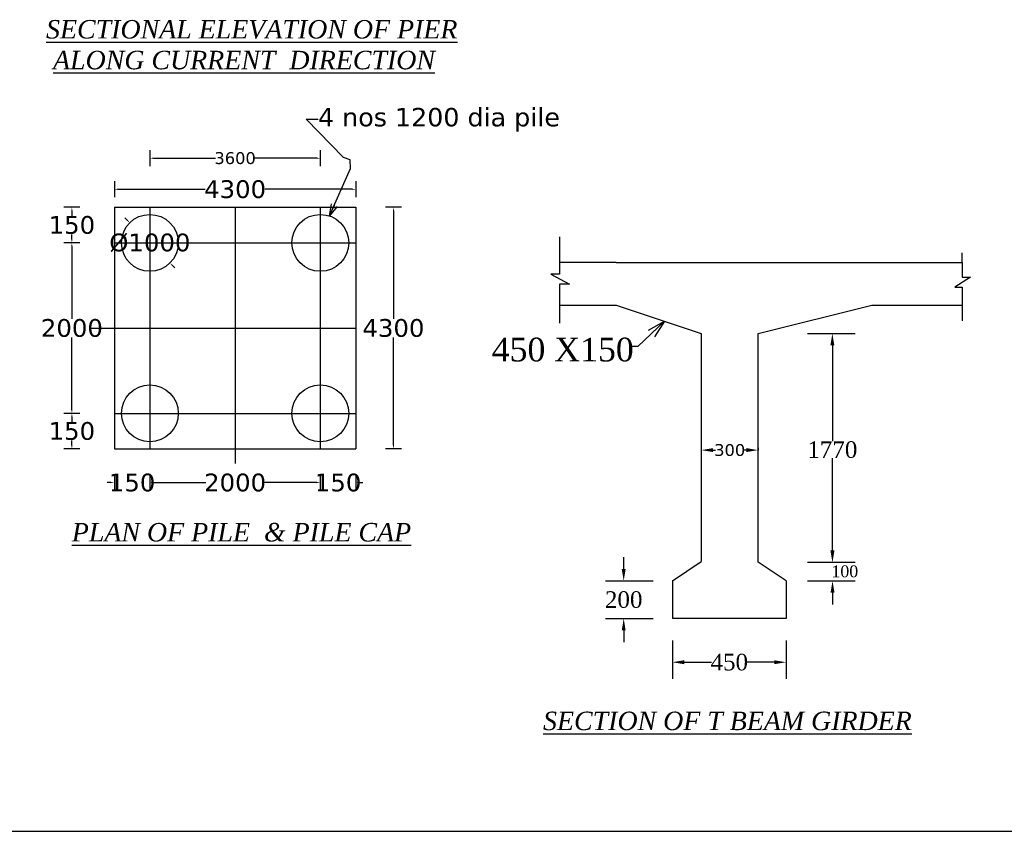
# Model space of a CAD drawing. Header units: millimetres. Extents: x -20950785 to 389010297, y -11535949 to 14056629.
# Tile 18 of 256: x 8053651 to 8095242, y -1027376 to -993106. Entities that reach past the tile are written whole.
import ezdxf

# ---------------------------------------------------------------- set-up
doc = ezdxf.new("R2010")
doc.units = ezdxf.units.MM
doc.header["$LTSCALE"] = 60
doc.header["$MEASUREMENT"] = 0
doc.dimstyles.get("Standard").update_dxf_attribs({"dimtxt": 400, "dimasz": 215, "dimexe": 0.18, "dimexo": 0.0625, "dimgap": 0.09, "dimtad": 0, "dimtih": 1, "dimtoh": 1, "dimdec": 0, "dimzin": 4, "dimdsep": 46, "dimtxsty": 'Standard', "dimblk": 'OPEN90', "dimcen": 0, "dimadec": 0, "dimazin": 1, "dimtfac": 1, "dimtdec": 0, "dimtix": 1, "dimtofl": 0, "dimtmove": 0, "dimatfit": 3, "dimldrblk": 'OPEN30', "dimfxl": 1, "dimtolj": 1, "dimtzin": 0, "dimarcsym": 0})

# ---------------------------------------------------------------- blocks, each defined once
blk = doc.blocks.new('*D200')
at = {"color": 0, "linetype": 'Continuous', "lineweight": -2, "transparency": 16777216}
for p, q in [((8055856, -1009728), (8055856, -1009728)), ((8055856, -1009878), (8055856, -1010088)), ((8055856, -1011078), (8055856, -1010869)), ((8055856, -1011228), (8055856, -1011228))]:
    blk.add_line(p, q, dxfattribs=at)
for points in [[(8055831, -1009878), (8055881, -1009878), (8055856, -1009728)], [(8055831, -1011078), (8055881, -1011078), (8055856, -1011228)]]:
    blk.add_solid(points, dxfattribs=at)
at = {"layer": 'Defpoints', "color": 0, "linetype": 'Continuous', "lineweight": -2, "transparency": 16777216}
for p in [(8055856, -1009728), (8055856, -1009728), (8055856, -1011228)]:
    blk.add_point(p, dxfattribs=at)
at = {"color": 0, "linetype": 'Continuous', "transparency": 16777216, "insert": (8055856, -1010478), "char_height": 500, "attachment_point": 5}
blk.add_mtext('\\A1;{\\fVerdana|b0|i0|c0|p34;\\H1.5x;150}', dxfattribs=at)
blk = doc.blocks.new('*D143')
at = {"color": 0, "linetype": 'Continuous', "lineweight": -2, "transparency": 16777216}
for p, q in [((8055856, -1001028), (8055856, -1001028)), ((8055856, -1001178), (8055856, -1001388)), ((8055856, -1002378), (8055856, -1002169)), ((8055856, -1002528), (8055856, -1002528))]:
    blk.add_line(p, q, dxfattribs=at)
for points in [[(8055831, -1001178), (8055881, -1001178), (8055856, -1001028)], [(8055831, -1002378), (8055881, -1002378), (8055856, -1002528)]]:
    blk.add_solid(points, dxfattribs=at)
at = {"layer": 'Defpoints', "color": 0, "linetype": 'Continuous', "lineweight": -2, "transparency": 16777216}
for p in [(8055856, -1001028), (8055856, -1002528), (8055856, -1002528)]:
    blk.add_point(p, dxfattribs=at)
at = {"color": 0, "linetype": 'Continuous', "transparency": 16777216, "insert": (8055856, -1001778), "char_height": 500, "attachment_point": 5}
blk.add_mtext('\\A1;{\\fVerdana|b0|i0|c0|p34;\\H1.5x;150}', dxfattribs=at)
blk = doc.blocks.new('*D144')
at = {"color": 0, "linetype": 'Continuous', "lineweight": -2, "transparency": 16777216}
for p, q in [((8055856, -1002528), (8055855, -1002528)), ((8055856, -1002678), (8055856, -1005738)), ((8055856, -1009578), (8055856, -1006519)), ((8055856, -1009728), (8055855, -1009728))]:
    blk.add_line(p, q, dxfattribs=at)
for points in [[(8055831, -1002678), (8055881, -1002678), (8055856, -1002528)], [(8055831, -1009578), (8055881, -1009578), (8055856, -1009728)]]:
    blk.add_solid(points, dxfattribs=at)
at = {"layer": 'Defpoints', "color": 0, "linetype": 'Continuous', "lineweight": -2, "transparency": 16777216}
for p in [(8055856, -1002528), (8055856, -1009728), (8055856, -1009728)]:
    blk.add_point(p, dxfattribs=at)
at = {"color": 0, "linetype": 'Continuous', "transparency": 16777216, "insert": (8055856, -1006128), "char_height": 500, "attachment_point": 5}
blk.add_mtext('\\A1;{\\fVerdana|b0|i0|c0|p34;\\H1.5x;2000}', dxfattribs=at)
blk = doc.blocks.new('*D145')
at = {"color": 0, "linetype": 'Continuous', "lineweight": -2, "transparency": 16777216}
for p, q in [((8058196, -1001574), (8058090, -1001468)), ((8058302, -1001680), (8058302, -1001680)), ((8059999, -1003377), (8059999, -1003377)), ((8060105, -1003483), (8060211, -1003589))]:
    blk.add_line(p, q, dxfattribs=at)
for points in [[(8058213, -1001556), (8058178, -1001591), (8058302, -1001680)], [(8060123, -1003465), (8060087, -1003501), (8059999, -1003377)]]:
    blk.add_solid(points, dxfattribs=at)
at = {"layer": 'Defpoints', "color": 0, "linetype": 'Continuous', "lineweight": -2, "transparency": 16777216}
for p in [(8058302, -1001680), (8059999, -1003377), (8059999, -1003377)]:
    blk.add_point(p, dxfattribs=at)
at = {"color": 0, "linetype": 'Continuous', "transparency": 16777216, "insert": (8059150, -1002528), "char_height": 500, "attachment_point": 5}
blk.add_mtext('\\A1;{\\fVerdana|b0|i0|c0|p34;\\H1.5x;%%C1000}', dxfattribs=at)
blk = doc.blocks.new('*D201')
at = {"color": 0, "linetype": 'Continuous', "lineweight": -2, "transparency": 16777216}
for p, q in [((8066200, -1012653), (8066050, -1012653)), ((8066350, -1012653), (8066350, -1012653)), ((8067850, -1012653), (8067850, -1012653)), ((8068000, -1012653), (8068150, -1012653))]:
    blk.add_line(p, q, dxfattribs=at)
for points in [[(8066200, -1012628), (8066200, -1012678), (8066350, -1012653)], [(8068000, -1012628), (8068000, -1012678), (8067850, -1012653)]]:
    blk.add_solid(points, dxfattribs=at)
at = {"layer": 'Defpoints', "color": 0, "linetype": 'Continuous', "lineweight": -2, "transparency": 16777216}
for p in [(8066350, -1012653), (8066350, -1012653), (8067850, -1012653)]:
    blk.add_point(p, dxfattribs=at)
at = {"color": 0, "linetype": 'Continuous', "transparency": 16777216, "insert": (8067100, -1012653), "char_height": 500, "attachment_point": 5}
blk.add_mtext('\\A1;{\\fVerdana|b0|i0|c0|p34;\\H1.5x;150}', dxfattribs=at)
blk = doc.blocks.new('*D146')
at = {"color": 0, "linetype": 'Continuous', "lineweight": -2, "transparency": 16777216}
for p, q in [((8057500, -1012653), (8057350, -1012653)), ((8057650, -1012653), (8057650, -1012653)), ((8059150, -1012653), (8059150, -1012653)), ((8059300, -1012653), (8059450, -1012653))]:
    blk.add_line(p, q, dxfattribs=at)
for points in [[(8057500, -1012628), (8057500, -1012678), (8057650, -1012653)], [(8059300, -1012628), (8059300, -1012678), (8059150, -1012653)]]:
    blk.add_solid(points, dxfattribs=at)
at = {"layer": 'Defpoints', "color": 0, "linetype": 'Continuous', "lineweight": -2, "transparency": 16777216}
for p in [(8057650, -1012653), (8059150, -1012653), (8059150, -1012653)]:
    blk.add_point(p, dxfattribs=at)
at = {"color": 0, "linetype": 'Continuous', "transparency": 16777216, "insert": (8058400, -1012653), "char_height": 500, "attachment_point": 5}
blk.add_mtext('\\A1;{\\fVerdana|b0|i0|c0|p34;\\H1.5x;150}', dxfattribs=at)
blk = doc.blocks.new('*D147')
at = {"color": 0, "linetype": 'Continuous', "lineweight": -2, "transparency": 16777216}
for p, q in [((8059150, -1012653), (8059150, -1012653)), ((8059300, -1012653), (8061513, -1012653)), ((8066200, -1012653), (8063987, -1012653)), ((8066350, -1012653), (8066350, -1012653))]:
    blk.add_line(p, q, dxfattribs=at)
for points in [[(8059300, -1012628), (8059300, -1012678), (8059150, -1012653)], [(8066200, -1012628), (8066200, -1012678), (8066350, -1012653)]]:
    blk.add_solid(points, dxfattribs=at)
at = {"layer": 'Defpoints', "color": 0, "linetype": 'Continuous', "lineweight": -2, "transparency": 16777216}
for p in [(8059150, -1012653), (8066350, -1012653), (8066350, -1012653)]:
    blk.add_point(p, dxfattribs=at)
at = {"color": 0, "linetype": 'Continuous', "transparency": 16777216, "insert": (8062750, -1012653), "char_height": 500, "attachment_point": 5}
blk.add_mtext('\\A1;{\\fVerdana|b0|i0|c0|p34;\\H1.5x;2000}', dxfattribs=at)
blk = doc.blocks.new('*D202')
at = {"color": 0, "linetype": 'Continuous', "lineweight": -2, "transparency": 16777216}
for p, q in [((8057650, -1000267), (8057650, -1000267)), ((8057800, -1000267), (8061492, -1000267)), ((8067700, -1000267), (8064009, -1000267)), ((8067850, -1000267), (8067850, -1000267))]:
    blk.add_line(p, q, dxfattribs=at)
for points in [[(8057800, -1000242), (8057800, -1000292), (8057650, -1000267)], [(8067700, -1000242), (8067700, -1000292), (8067850, -1000267)]]:
    blk.add_solid(points, dxfattribs=at)
at = {"layer": 'Defpoints', "color": 0, "linetype": 'Continuous', "lineweight": -2, "transparency": 16777216}
for p in [(8057650, -1000267), (8067850, -1000267), (8067850, -1000267)]:
    blk.add_point(p, dxfattribs=at)
at = {"color": 0, "linetype": 'Continuous', "transparency": 16777216, "insert": (8062750, -1000267), "char_height": 500, "attachment_point": 5}
blk.add_mtext('\\A1;{\\fVerdana|b0|i0|c0|p34;\\H1.5x;4300}', dxfattribs=at)
blk = doc.blocks.new('*D203')
at = {"color": 0, "linetype": 'Continuous', "lineweight": -2, "transparency": 16777216}
for p, q in [((8069439, -1001028), (8069439, -1001028)), ((8069439, -1001178), (8069439, -1005738)), ((8069439, -1011078), (8069439, -1006519)), ((8069439, -1011228), (8069439, -1011228))]:
    blk.add_line(p, q, dxfattribs=at)
for points in [[(8069414, -1001178), (8069464, -1001178), (8069439, -1001028)], [(8069414, -1011078), (8069464, -1011078), (8069439, -1011228)]]:
    blk.add_solid(points, dxfattribs=at)
at = {"layer": 'Defpoints', "color": 0, "linetype": 'Continuous', "lineweight": -2, "transparency": 16777216}
for p in [(8069439, -1001028), (8069439, -1011228), (8069439, -1011228)]:
    blk.add_point(p, dxfattribs=at)
at = {"color": 0, "linetype": 'Continuous', "transparency": 16777216, "insert": (8069439, -1006128), "char_height": 500, "attachment_point": 5}
blk.add_mtext('\\A1;{\\fVerdana|b0|i0|c0|p34;\\H1.5x;4300}', dxfattribs=at)
blk = doc.blocks.new('*D166')
at = {"color": 0, "linetype": 'Continuous', "lineweight": -2, "transparency": 16777216}
for p, q in [((8059150, -998954), (8059150, -998954)), ((8059300, -998954), (8061926, -998954)), ((8066200, -998954), (8063574, -998954)), ((8066350, -998954), (8066350, -998954))]:
    blk.add_line(p, q, dxfattribs=at)
for points in [[(8059300, -998929), (8059300, -998979), (8059150, -998954)], [(8066200, -998929), (8066200, -998979), (8066350, -998954)]]:
    blk.add_solid(points, dxfattribs=at)
at = {"layer": 'Defpoints', "color": 0, "linetype": 'Continuous', "lineweight": -2, "transparency": 16777216}
for p in [(8059150, -998954), (8066350, -998954), (8066350, -998954)]:
    blk.add_point(p, dxfattribs=at)
at = {"color": 0, "linetype": 'Continuous', "transparency": 16777216, "insert": (8062750, -998954), "char_height": 500, "attachment_point": 5}
blk.add_mtext('\\A1;{\\fVerdana|b0|i0|c0|p34;3600}', dxfattribs=at)
blk = doc.blocks.new('*D190')
at = {"color": 0, "linetype": 'ByBlock', "lineweight": -2, "ltscale": 2, "transparency": 16777216}
for p, q in [((8081225, -1020236), (8081225, -1020236)), ((8081725, -1020236), (8082876, -1020236)), ((8085525, -1020236), (8084374, -1020236)), ((8086025, -1020236), (8086025, -1020236))]:
    blk.add_line(p, q, dxfattribs=at)
for points in [[(8081725, -1020153), (8081725, -1020320), (8081225, -1020236)], [(8085525, -1020153), (8085525, -1020320), (8086025, -1020236)]]:
    blk.add_solid(points, dxfattribs=at)
at = {"layer": 'Defpoints', "color": 0, "linetype": 'ByBlock', "lineweight": -2, "ltscale": 2, "transparency": 16777216}
for p in [(8081225, -1020236), (8086025, -1020236), (8086025, -1020236)]:
    blk.add_point(p, dxfattribs=at)
at = {"color": 0, "linetype": 'ByBlock', "lineweight": -2, "ltscale": 2, "transparency": 16777216, "insert": (8083625, -1020236), "char_height": 500, "attachment_point": 5}
blk.add_mtext('\\A1;{\\fTimes New Roman|b0|i0|c0|p18;\\H1.4x;450}', dxfattribs=at)
blk = doc.blocks.new('*D191')
at = {"color": 0, "linetype": 'ByBlock', "lineweight": -2, "ltscale": 2, "transparency": 16777216}
for p, q in [((8079165, -1016296), (8079165, -1015796)), ((8079165, -1016796), (8079165, -1016796)), ((8079165, -1018396), (8079165, -1018396)), ((8079165, -1018896), (8079165, -1019396))]:
    blk.add_line(p, q, dxfattribs=at)
for points in [[(8079082, -1016296), (8079248, -1016296), (8079165, -1016796)], [(8079082, -1018896), (8079248, -1018896), (8079165, -1018396)]]:
    blk.add_solid(points, dxfattribs=at)
at = {"layer": 'Defpoints', "color": 0, "linetype": 'ByBlock', "lineweight": -2, "ltscale": 2, "transparency": 16777216}
for p in [(8079165, -1016796), (8079165, -1016796), (8079165, -1018396)]:
    blk.add_point(p, dxfattribs=at)
at = {"color": 0, "linetype": 'ByBlock', "lineweight": -2, "ltscale": 2, "transparency": 16777216, "insert": (8079165, -1017596), "char_height": 500, "attachment_point": 5}
blk.add_mtext('\\A1;{\\fTimes New Roman|b0|i0|c0|p18;\\H1.4x;\\C256;200}', dxfattribs=at)
blk = doc.blocks.new('*D192')
at = {"color": 0, "linetype": 'ByBlock', "lineweight": -2, "ltscale": 2, "transparency": 16777216}
for p, q in [((8087986, -1015508), (8087986, -1015008)), ((8087986, -1016008), (8087986, -1016008)), ((8087053, -1016796), (8087986, -1016796)), ((8087986, -1017296), (8087986, -1017796))]:
    blk.add_line(p, q, dxfattribs=at)
for points in [[(8087903, -1015508), (8088069, -1015508), (8087986, -1016008)], [(8087903, -1017296), (8088069, -1017296), (8087986, -1016796)]]:
    blk.add_solid(points, dxfattribs=at)
at = {"layer": 'Defpoints', "color": 0, "linetype": 'ByBlock', "lineweight": -2, "ltscale": 2, "transparency": 16777216}
for p in [(8087986, -1016008), (8087986, -1016008), (8087053, -1016796)]:
    blk.add_point(p, dxfattribs=at)
at = {"color": 0, "linetype": 'ByBlock', "lineweight": -2, "ltscale": 2, "transparency": 16777216, "insert": (8087986, -1016402), "char_height": 500, "attachment_point": 5}
blk.add_mtext('\\A1;{\\fTimes New Roman|b0|i0|c0|p18;\\H0.5x;\\C256;           \\H2x;100}', dxfattribs=at)
blk = doc.blocks.new('*D193')
at = {"color": 0, "linetype": 'ByBlock', "lineweight": -2, "ltscale": 2, "transparency": 16777216}
for p, q in [((8087979, -1006356), (8087978, -1006356)), ((8087979, -1006856), (8087979, -1010906)), ((8087979, -1015508), (8087979, -1011621)), ((8087979, -1016008), (8087978, -1016008))]:
    blk.add_line(p, q, dxfattribs=at)
for points in [[(8087895, -1006856), (8088062, -1006856), (8087979, -1006356)], [(8087895, -1015508), (8088062, -1015508), (8087979, -1016008)]]:
    blk.add_solid(points, dxfattribs=at)
at = {"layer": 'Defpoints', "color": 0, "linetype": 'ByBlock', "lineweight": -2, "ltscale": 2, "transparency": 16777216}
for p in [(8087979, -1006356), (8087979, -1006356), (8087979, -1016008)]:
    blk.add_point(p, dxfattribs=at)
at = {"color": 0, "linetype": 'ByBlock', "lineweight": -2, "ltscale": 2, "transparency": 16777216, "insert": (8087979, -1011263), "char_height": 500, "attachment_point": 5}
blk.add_mtext('\\A1;{\\fTimes New Roman|b0|i0|c0|p18;\\H1.4x;\\C256;1770}', dxfattribs=at)
blk = doc.blocks.new('*D211')
at = {"color": 0, "linetype": 'ByBlock', "lineweight": -2, "ltscale": 2, "transparency": 16777216}
for p, q in [((8082443, -1011170), (8082443, -1011280)), ((8082943, -1011280), (8083037, -1011280)), ((8084343, -1011280), (8084248, -1011280)), ((8084843, -1011182), (8084843, -1011280))]:
    blk.add_line(p, q, dxfattribs=at)
for points in [[(8082943, -1011196), (8082943, -1011363), (8082443, -1011280)], [(8084343, -1011196), (8084343, -1011363), (8084843, -1011280)]]:
    blk.add_solid(points, dxfattribs=at)
at = {"layer": 'Defpoints', "color": 0, "linetype": 'ByBlock', "lineweight": -2, "ltscale": 2, "transparency": 16777216}
for p in [(8082443, -1011170), (8084843, -1011182), (8084843, -1011280)]:
    blk.add_point(p, dxfattribs=at)
at = {"color": 0, "linetype": 'ByBlock', "lineweight": -2, "ltscale": 2, "transparency": 16777216, "insert": (8083643, -1011280), "char_height": 500, "attachment_point": 5}
blk.add_mtext('\\A1;{\\fVerdana|b0|i0|c0|p34;300}', dxfattribs=at)

msp = doc.modelspace()

# ---------------------------------------------------------------- linework, layer by layer
at = {"color": 1, "linetype": 'Continuous'}
for p, q in [((8059150.25, -998617.37), (8059150.25, -999291.87)), ((8066350.25, -998617.37), (8066350.25, -999291.87)), ((8057650.25, -999929.73), (8057650.25, -1000604.23)), ((8067850.25, -999929.73), (8067850.25, -1000604.23)), ((8056192.81, -1001028.31), (8055518.31, -1001028.31)), ((8057650.25, -1001028.31), (8057650.25, -1011228.31)), ((8057650.25, -1001028.31), (8067850.25, -1001028.31)), ((8059150.25, -1001028.31), (8059150.25, -1011228.31)), ((8062750.25, -1001028.31), (8062750.25, -1011850.94)), ((8066350.25, -1001028.31), (8066350.25, -1011228.31)), ((8067850.25, -1001028.31), (8067850.25, -1011228.31)), ((8069776.06, -1001028.31), (8069101.56, -1001028.31)), ((8056192.81, -1002528.31), (8055518.31, -1002528.31)), ((8057650.25, -1002528.31), (8067850.25, -1002528.31)), ((8056655.96, -1006128.31), (8067850.25, -1006128.31)), ((8082442.68, -1006356.44), (8082442.68, -1015984.35)), ((8056192.99, -1009728.31), (8055518.49, -1009728.31)), ((8057650.25, -1009728.31), (8067850.25, -1009728.31)), ((8056192.99, -1011228.31), (8055518.49, -1011228.31)), ((8057650.25, -1011228.31), (8067850.25, -1011228.31)), ((8069776.06, -1011228.31), (8069101.56, -1011228.31)), ((8057650.25, -1012315.81), (8057650.25, -1012990.31)), ((8059150.25, -1012315.81), (8059150.25, -1012990.31)), ((8066350.25, -1012315.63), (8066350.25, -1012990.13)), ((8067850.25, -1012315.63), (8067850.25, -1012990.13)), ((8081224.82, -1016796.25), (8081224.82, -1018396.25)), ((8086024.82, -1016796.25), (8086024.82, -1018396.25)), ((8083624.82, -1018396.25), (8081224.82, -1018396.25)), ((8086024.82, -1018396.25), (8083624.82, -1018396.25)), ((7967119.97, -1027375.65), (8138623.68, -1027375.65))]:
    msp.add_line(p, q, dxfattribs=at)
at = {"color": 1, "linetype": 'ByBlock', "lineweight": -2, "ltscale": 2}
for p, q in [((8076449.31, -1002270.89), (8076449.31, -1003851.51)), ((8093459.42, -1003356.44), (8093459.42, -1002946.56)), ((8078842.68, -1003356.44), (8076449.31, -1003356.44)), ((8078842.68, -1003356.44), (8089642.68, -1003356.44)), ((8089642.68, -1003356.44), (8093459.42, -1003356.44)), ((8093459.42, -1003356.44), (8093459.42, -1003981.32)), ((8076449.31, -1003851.51), (8076091.3, -1003851.51)), ((8076091.3, -1003851.51), (8076877.68, -1004268.11)), ((8093817.43, -1003981.32), (8093156.17, -1004397.93)), ((8093459.42, -1003981.32), (8093817.43, -1003981.32)), ((8076449.31, -1004268.11), (8076449.31, -1005156.44)), ((8076877.68, -1004268.11), (8076449.31, -1004268.11)), ((8093156.17, -1004397.93), (8093459.42, -1004397.93)), ((8093459.42, -1004397.93), (8093459.42, -1005156.44)), ((8076449.31, -1005156.44), (8076449.31, -1005920.38)), ((8089642.68, -1005156.44), (8093459.42, -1005156.44)), ((8093459.42, -1005156.44), (8093459.42, -1005815.85)), ((8084842.68, -1016008.15), (8084842.68, -1006356.44)), ((8086924.68, -1006356.44), (8088939, -1006356.44)), ((8081224.82, -1016796.25), (8082442.68, -1015984.35)), ((8086024.82, -1016796.25), (8084842.68, -1016008.15)), ((8086924.68, -1016008.15), (8088939, -1016008.15)), ((8078391.33, -1016796.25), (8080405.66, -1016796.25)), ((8086924.86, -1016796.25), (8088939.18, -1016796.25)), ((8078391.33, -1018396.25), (8080405.66, -1018396.25)), ((8081224.82, -1019316.45), (8081224.82, -1020942.19)), ((8086024.82, -1019316.45), (8086024.82, -1020942.19))]:
    msp.add_line(p, q, dxfattribs=at)
at = {"color": 1, "linetype": 'Continuous'}
for points in [[(8076449.31, -1005156.44), (8078842.68, -1005156.44), (8082442.68, -1006356.44)], [(8084842.68, -1006356.44), (8089642.68, -1005156.44)]]:
    msp.add_lwpolyline(points, dxfattribs=at)
for centre in [(8059150.25, -1002528.31), (8066350.25, -1002528.31), (8059150.25, -1009728.31), (8066350.25, -1009728.31)]:
    msp.add_circle(centre, 1200, dxfattribs=at)

# ---------------------------------------------------------------- texts
for s, insert, char_height, attachment_point in [('{\\fTimes New Roman|b0|i1|c0|p18;\\LSECTIONAL ELEVATION OF PIER \\P ALONG CURRENT  DIRECTION  }                       ', (8054764.92, -993119.49), 780, 1), ('{\\fVerdana|b0|i0|c0|p34;4 nos 1200 dia pile}', (8066253.18, -997331.46), 780, 4), ('{\\fVerdana|b0|i0|c0|p34; \\fTimes New Roman|b0|i0|c0|p18;\\H2x;450 X150}', (8073371.7, -1007040.62), 500, 4)]:
    msp.add_mtext(s, dxfattribs=dict(at, insert=insert, char_height=char_height, attachment_point=attachment_point))
at = {"color": 1, "linetype": 'Continuous', "char_height": 780, "width": 19383.7853, "attachment_point": 1}
for s, insert in [('{\\fTimes New Roman|b0|i1|c0|p18;\\LPLAN OF PILE  & PILE CAP \\l   }                    ', (8055852.83, -1014357.23)), ('{\\fTimes New Roman|b0|i1|c0|p18;\\LSECTION OF T BEAM GIRDER\\l   }                    ', (8075757.86, -1022323.62))]:
    msp.add_mtext(s, dxfattribs=dict(at, insert=insert))

# ---------------------------------------------------------------- dimensions: what is measured, and where the dimension line sits
at = {"color": 1, "linetype": 'Continuous'}
dim = msp.add_linear_dim(base=(8066350.25, -998954.44), p1=(8059150.25, -998954.44), p2=(8066350.25, -998954.44), text='{\\fVerdana|b0|i0|c0|p34;3600}', dimstyle='Standard', override={"dimtxt": 500, "dimasz": 150, "dimfxl": 300}, dxfattribs=at)
dim.commit()
dim.dimension.update_dxf_attribs({"geometry": '*D166', "text_midpoint": (8062750.25, -998954.44), "dimtype": 160})
dim = msp.add_linear_dim(base=(8067850.25, -1000266.98), p1=(8057650.25, -1000266.98), p2=(8067850.25, -1000266.98), text='{\\fVerdana|b0|i0|c0|p34;\\H1.5x;4300}', dimstyle='Standard', override={"dimtxt": 500, "dimasz": 150, "dimfxl": 300}, dxfattribs=at)
dim.commit()
dim.dimension.update_dxf_attribs({"geometry": '*D202', "text_midpoint": (8062750.25, -1000266.98)})
for base, p1, p2, angle, text, picture, middle in [((8055855.65, -1002528.31), (8055855.65, -1001028.31), (8055855.65, -1002528.31), 90, '{\\fVerdana|b0|i0|c0|p34;\\H1.5x;150}', '*D143', (8055855.65, -1001778.31)), ((8069438.81, -1011228.31), (8069438.81, -1001028.31), (8069438.81, -1011228.31), 90, '{\\fVerdana|b0|i0|c0|p34;\\H1.5x;4300}', '*D203', (8069438.81, -1006128.31)), ((8059998.78, -1003376.84), (8058301.72, -1001679.79), (8059998.78, -1003376.84), 315, '{\\fVerdana|b0|i0|c0|p34;\\H1.5x;%%C1000}', '*D145', (8059150.25, -1002528.31)), ((8055855.65, -1009728.31), (8055855.74, -1002528.31), (8055855.74, -1009728.31), 90, '{\\fVerdana|b0|i0|c0|p34;\\H1.5x;2000}', '*D144', (8055855.65, -1006128.31)), ((8055855.74, -1009728.31), (8055855.74, -1011228.31), (8055855.74, -1009728.31), 90, '{\\fVerdana|b0|i0|c0|p34;\\H1.5x;150}', '*D200', (8055855.74, -1010478.31)), ((8059150.25, -1012652.97), (8057650.25, -1012652.97), (8059150.25, -1012652.97), 180, '{\\fVerdana|b0|i0|c0|p34;\\H1.5x;150}', '*D146', (8058400.25, -1012652.97)), ((8066350.25, -1012652.97), (8059150.25, -1012652.88), (8066350.25, -1012652.88), 180, '{\\fVerdana|b0|i0|c0|p34;\\H1.5x;2000}', '*D147', (8062750.25, -1012652.97)), ((8066350.25, -1012652.88), (8067850.25, -1012652.88), (8066350.25, -1012652.88), 180, '{\\fVerdana|b0|i0|c0|p34;\\H1.5x;150}', '*D201', (8067100.25, -1012652.88))]:
    dim = msp.add_linear_dim(base=base, p1=p1, p2=p2, angle=angle, text=text, dimstyle='Standard', override={"dimtxt": 500, "dimasz": 150, "dimfxl": 300}, dxfattribs=at)
    dim.commit()
    dim.dimension.update_dxf_attribs({"geometry": picture, "text_midpoint": middle})
at = {"color": 1, "linetype": 'ByBlock', "lineweight": -2, "ltscale": 2}
for base, p1, p2, text, picture, middle in [((8087978.61, -1006356.44), (8087978.61, -1016008.15), (8087978.61, -1006356.44), '{\\fTimes New Roman|b0|i0|c0|p18;\\H1.4x;\\C256;1770}', '*D193', (8087978.61, -1011263.4)), ((8087985.96, -1016008.15), (8087052.65, -1016796.25), (8087985.96, -1016008.15), '{\\fTimes New Roman|b0|i0|c0|p18;\\H0.5x;\\C256;           \\H2x;100}', '*D192', (8087985.96, -1016402.2))]:
    dim = msp.add_linear_dim(base=base, p1=p1, p2=p2, angle=90, text=text, dimstyle='Standard', override={"dimtxt": 500, "dimasz": 500, "dimfxl": 300}, dxfattribs=at)
    dim.commit()
    dim.dimension.update_dxf_attribs({"geometry": picture, "text_midpoint": middle, "dimtype": 160})
for base, p1, p2, text, picture, middle in [((8084842.68, -1011279.57), (8082442.68, -1011170.39), (8084842.68, -1011182.3), '{\\fVerdana|b0|i0|c0|p34;300}', '*D211', (8083642.68, -1011279.57)), ((8086024.82, -1020236.4), (8081224.82, -1020236.4), (8086024.82, -1020236.4), '{\\fTimes New Roman|b0|i0|c0|p18;\\H1.4x;450}', '*D190', (8083624.82, -1020236.4))]:
    dim = msp.add_linear_dim(base=base, p1=p1, p2=p2, text=text, dimstyle='Standard', override={"dimtxt": 500, "dimasz": 500, "dimfxl": 300}, dxfattribs=at)
    dim.commit()
    dim.dimension.update_dxf_attribs({"geometry": picture, "text_midpoint": middle})
dim = msp.add_linear_dim(base=(8079164.93, -1016796.25), p1=(8079164.93, -1018396.25), p2=(8079164.93, -1016796.25), angle=90, text='{\\fTimes New Roman|b0|i0|c0|p18;\\H1.4x;\\C256;200}', dimstyle='Standard', override={"dimtxt": 500, "dimasz": 500, "dimfxl": 300}, dxfattribs=at)
dim.commit()
dim.dimension.update_dxf_attribs({"geometry": '*D191', "text_midpoint": (8079164.93, -1017596.25)})

# ---------------------------------------------------------------- leaders
at = {"color": 1, "linetype": 'Continuous', "annotation_type": 0, "has_hookline": 1, "hookline_direction": 0, "text_width": 10218.58}
msp.add_leader([(8066742.79, -1001394.33), (8067624.46, -999390.94), (8067610.46, -999029.44), (8067332.96, -998930.44), (8065753.09, -997302.21), (8066253.09, -997302.21)], dimstyle='Standard', override={"dimtxt": 300, "dimasz": 500, "dimfxl": 300}, dxfattribs=at)
at = {"color": 1, "linetype": 'Continuous'}
msp.add_leader([(8080884.17, -1005836.94), (8079758.11, -1006900.85), (8079511.81, -1006900.85)], dimstyle='Standard', override={"dimtxt": 500, "dimasz": 750, "dimfxl": 300}, dxfattribs=at)

doc.saveas('drawing.dxf')
